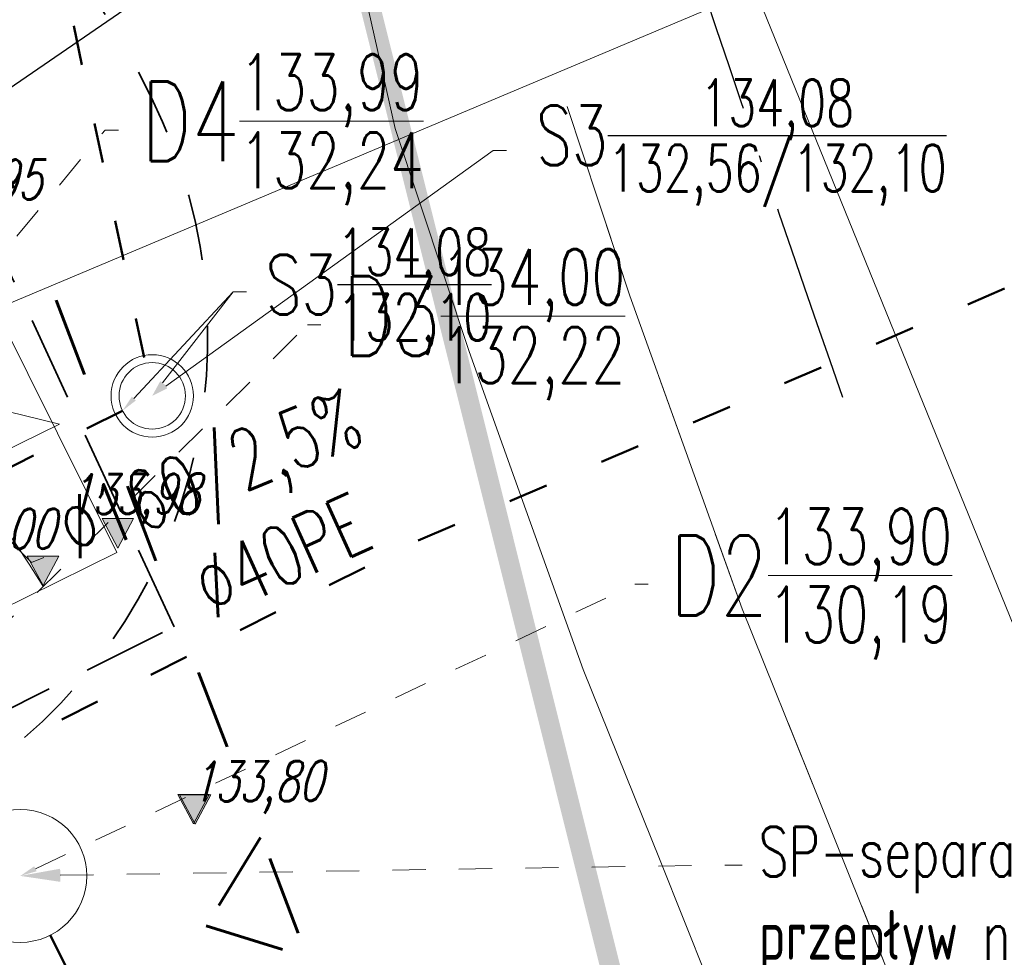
# Model space of a CAD drawing. Header units: metres. Extents: x 7472034 to 8440138, y 5890133 to 5961460.
# Tile 70 of 103: x 8439532 to 8439547, y 5890387 to 5890401. Entities that reach past the tile are written whole.
import ezdxf
from ezdxf import colors
from ezdxf.entities.mleader import LeaderData, LeaderLine
from ezdxf.math import Vec2, Vec3

# ---------------------------------------------------------------- set-up
doc = ezdxf.new("R2010")
doc.units = ezdxf.units.M
doc.header["$MEASUREMENT"] = 0
for name, pattern in [('$0$L218_500', [1, 0.5, -0.5]), ('0.5_0.5', [1, 0.5, -0.5]), ('ACAD_ISO03W100', [30, 12, -18]), ('ACAD_ISO10W100', [18, 12, -3, 0, -3]), ('BUW', [1.5, 1, -0.5]), ('CENTER', [2, 1.25, -0.25, 0.25, -0.25]), ('DASHED', [19.05, 12.7, -6.35]), ('DASHED2', [0.375, 0.25, -0.125])]:
    doc.linetypes.add(name, pattern=pattern)
doc.layers.get('0').update_dxf_attribs({"linetype": 'CONTINUOUS', "lineweight": 5})
doc.layers.add('# oś', color=3, linetype='CONTINUOUS')
doc.layers.add('2D - Ogólne', color=7, linetype='CONTINUOUS')
for name, color, linetype, lineweight in [('### Krawężnik', 6, 'CONTINUOUS', 5), ('### rzędne', 172, 'CONTINUOUS', 5), ('___DR.warstwice', 7, 'CONTINUOUS', 5), ('__GRANICA', 5, 'ACAD_ISO03W100', 80), ('_a_widok', 7, 'CONTINUOUS', 5), ('_IS.2P.KS.opis.1', 38, 'CONTINUOUS', 25), ('_IS.2P.KS.opis.2', 5, 'CONTINUOUS', 25), ('_IS.2P.KS.rura', 32, 'ACAD_ISO03W100', 50), ('_IS.2P.studnia', 212, 'CONTINUOUS', 15), ('_IS.BLOK.KD.doziemne', 7, 'CONTINUOUS', 5), ('_IS.BLOK.KS', 7, 'CONTINUOUS', 5), ('_IS.BLOK.WODA', 7, 'CONTINUOUS', 5), ('_IS.KD.B.rura', 124, 'ACAD_ISO03W100', 50), ('_IS.KD.B.studnia', 122, 'CONTINUOUS', 13), ('_IS.KD.opis.1', 138, 'CONTINUOUS', 18), ('_IS.KS.doziemna.opis', 38, 'CONTINUOUS', 30), ('_IS.KS.doziemna.rura', 34, 'ACAD_ISO03W100', 50), ('_IS.P.KS.studnia', 44, 'CONTINUOUS', 15), ('_IS.P.WOD.rura', 150, 'ACAD_ISO03W100', 50), ('_IS.P.WODA.opis.2', 152, 'CONTINUOUS', 18), ('_IS.TCH.V.opisik.1', 98, 'CONTINUOUS', 20), ('_STREFA.ODDZIALYWANIA', 32, 'DASHED2', 35), ('a_opisy', 7, 'CONTINUOUS', 18), ('E_BLOK', 170, 'CONTINUOUS', 20), ('E_Kable_ziemia2', 10, 'DASHED', 35), ('E_OPIS_170', 170, 'CONTINUOUS', 30), ('ZAG-OBRYS070', 7, 'CONTINUOUS', 70)]:
    doc.layers.add(name, color=color, linetype=linetype, lineweight=lineweight)
doc.layers.add('_IS.A.śmieci', color=21, linetype='CONTINUOUS', lineweight=30, plot=False)
doc.layers.add('_IS_NO', color=11, linetype='CONTINUOUS', lineweight=20, plot=False)
doc.styles.add('ROMANS', font='ROMANS.shx', dxfattribs={"width": 0.8})
doc.styles.add('RS', font='Romans.shx', dxfattribs={"width": 0.7})
doc.styles.add('style2', font='romans.shx', dxfattribs={"width": 0.7, "oblique": 15})
doc.dimstyles.new('1', dxfattribs={"dimscale": 0.04, "dimtxt": 5, "dimasz": 25, "dimexe": 1, "dimexo": 0, "dimgap": 1, "dimtad": 1, "dimdec": 1, "dimrnd": 0.5, "dimdsep": 46, "dimtxsty": 'ROMANS', "dimcen": 0, "dimclrt": 2, "dimadec": 0, "dimazin": 0, "dimtfac": 1, "dimtdec": 1, "dimtofl": 0, "dimtmove": 2, "dimatfit": 3, "dimfxl": 0, "dimtolj": 1, "dimarcsym": 0})

# ---------------------------------------------------------------- blocks, each defined once
blk = doc.blocks.new('23123')
at = {"layer": 'a_opisy', "linetype": '$0$L218_500'}
blk.add_hatch(color=250, dxfattribs=at).paths.add_polyline_path([(8443019.233, 5888878.045), (8443018.761, 5888878.045), (8443018.289, 5888878.045), (8443018.761, 5888877.161)])
at = {"layer": 'a_opisy', "color": 250, "linetype": 'CENTER'}
for points in [[(8443018.289, 5888878.045), (8443018.761, 5888878.045)], [(8443019.233, 5888878.045), (8443018.761, 5888877.161), (8443018.289, 5888878.045)], [(8443018.289, 5888878.045), (8443018.761, 5888877.161), (8443019.233, 5888878.045)], [(8443019.233, 5888878.045), (8443018.761, 5888878.045)]]:
    blk.add_lwpolyline(points, dxfattribs=at)
blk = doc.blocks.new('woda.przylacze')
at = {"layer": '_IS.P.WOD.rura', "color": 154, "ltscale": 0.05, "elevation": 0}
blk.add_lwpolyline([(7472027.85, 5961434.236), (7472029.149, 5961431.647), (7472038.534, 5961436.357), (7472049.67, 5961441.146)], dxfattribs=at)
at = {"layer": '_IS.P.WODA.opis.2', "color": 0, "linetype": 'Continuous', "style": 'RS', "width": 0.7}
blk.add_text('∅40PE', height=0.9, rotation=24.2909, dxfattribs=at).set_placement((7472035.436, 5961435.168, 0))
blk = doc.blocks.new('A$C5FF37710')
at = {"layer": '### rzędne', "color": 0, "lineweight": 13, "flags": 128}
blk.add_lwpolyline([(79.362, 24.913), (82.642, 26.519), (81.591, 26.776)], dxfattribs=at)
blk = doc.blocks.new('A$C57F34CC8')
at = {"layer": '__GRANICA', "color": 246, "lineweight": 60, "ltscale": 0.1}
for p, q in [((121.556, 16.976), (120.738, 15.647)), ((120.738, 15.647), (122.263, 15.176))]:
    blk.add_line(p, q, dxfattribs=at)
blk.add_lwpolyline([(104.547, 61.491), (124.753, 8.665), (116.278, 0), (87.502, 5.853), (75.537, 9.185), (65.12, 10.793), (52.658, 12.238), (35.114, 14.256), (31.171, 14.725), (0, 23.879)], dxfattribs=at)
blk = doc.blocks.new('A$C1D2679FE')
at = {"layer": '# oś', "color": 0, "linetype": 'ACAD_ISO10W100', "ltscale": 0.25, "flags": 128}
blk.add_lwpolyline([(264.903, 60.296, -0.005172), (261.897, 69.185), (260.844, 73.162), (260.057, 76.136), (259.116, 79.695), (257.96, 84.747), (256.252, 92.201)], format="xyb", dxfattribs=at)
at = {"layer": '### Krawężnik', "color": 0, "linetype": 'Continuous', "lineweight": 5}
for p, q in [((261.698, 61.826), (260.754, 64.678)), ((262.543, 59.471), (261.698, 61.826)), ((263.388, 57.116), (262.543, 59.471)), ((264.528, 54.286), (263.388, 57.116)), ((265.628, 51.536), (264.528, 54.286))]:
    blk.add_line(p, q, dxfattribs=at)
at = {"layer": '2D - Ogólne', "lineweight": 5}
for p, q in [((258.168, 64.347), (257.392, 67.779)), ((259.278, 60.992), (258.168, 64.347)), ((260.133, 58.606), (259.278, 60.992)), ((260.995, 56.205), (260.133, 58.606)), ((262.152, 53.332), (260.995, 56.205)), ((263.183, 50.756), (262.152, 53.332))]:
    blk.add_line(p, q, dxfattribs=at)
blk = doc.blocks.new('A$C2C426404')
at = {"layer": '_IS_NO', "ltscale": 0.1}
blk.add_open_spline([(87.95, 32.61), (88.541, 31.769), (91.2, 30.376), (93.354, 26.847)], degree=3, dxfattribs=at)
at = {"layer": '### rzędne', "color": 0, "linetype": '$0$L218_500', "lineweight": 25, "xscale": 0.5, "yscale": 0.5, "zscale": 0.5}
for p in [(-4221414.899, -2944411.165), (-4221416.024, -2944411.729), (-4221413.758, -2944415.315)]:
    blk.add_blockref('23123', p, dxfattribs=at)
at = {"layer": '### rzędne', "color": 0, "linetype": 'CENTER', "lineweight": 25, "char_height": 0.6, "attachment_point": 1, "rotation": 0.4319, "style": 'style2'}
for s, insert in [('133,95', (91.352, 33.248)), ('133,98', (93.732, 28.522)), ('134,00', (91.554, 27.992)), ('133,80', (95.578, 24.197))]:
    blk.add_mtext(s, dxfattribs=dict(at, insert=insert))
blk = doc.blocks.new('KS.P.I')
at = {"layer": '_IS.2P.KS.rura', "ltscale": 0.05}
blk.add_line((7472029.612, 5961461.71), (7472034.427, 5961439.025), dxfattribs=at)
at = {"layer": '_IS.2P.studnia', "ltscale": 0.1}
for radius in [0.62, 0.5]:
    blk.add_circle((7472034.531, 5961438.535), radius, dxfattribs=at)
at = {"layer": '_IS.KS.doziemna.rura', "ltscale": 0.05}
blk.add_line((7472034.084, 5961438.311, 0), (7472029.169, 5961435.844, 0), dxfattribs=at)
at = {"layer": '_IS.P.KS.studnia', "ltscale": 0.1}
for radius in [0.62, 0.5]:
    blk.add_circle((7472034.531, 5961438.535, 0), radius, dxfattribs=at)
at = {"layer": '_IS.2P.KS.opis.1'}
ml = blk.add_multileader_mtext('Standard', dxfattribs=at)
ml.set_content('\\A1;{\\H1.2x;S3\\H0.78x;\\S134,08/132,10;}', color=256, style='RS')
ml.set_leader_properties()
ml.build(insert=Vec2(0, 0))
ml.multileader.update_dxf_attribs({"text_left_attachment_type": 2, "text_right_attachment_type": 2, "dogleg_length": 0.2, "arrow_head_size": 0.25})
ctx = ml.context
ctx.base_point, ctx.char_height, ctx.arrow_head_size, ctx.landing_gap_size, ctx.plane_origin = Vec3(7472035.948, 5961440.099), 0.75, 0.25, 0.25, Vec3(7472010.297, 5961444.834)
ctx.left_attachment, ctx.right_attachment, ctx.text_align_type = 2, 2, 1
notes = []
notes.append((ctx, [(0, (1, 1, 0), (7472035.748, 5961440.099), (1, 0), 0.2, [(3, [(7472034.084, 5961438.311)], 0, [])])]))
ctx.mtext.insert, ctx.mtext.width, ctx.mtext.alignment, ctx.mtext.flow_direction = Vec3(7472037.935, 5961441.052), 8.84446, 2, 5
at = {"layer": '_IS.2P.KS.opis.2'}
ml = blk.add_multileader_mtext('Standard', dxfattribs=at)
ml.set_content('\\A1;{\\H1.2x;S3\\H0.78x;\\S134,08/132,10;}', color=256, style='RS')
ml.set_leader_properties()
ml.build(insert=Vec2(0, 0))
ml.multileader.update_dxf_attribs({"text_left_attachment_type": 2, "text_right_attachment_type": 2, "dogleg_length": 0.2, "arrow_head_size": 0.25})
ctx = ml.context
ctx.base_point, ctx.char_height, ctx.arrow_head_size, ctx.landing_gap_size, ctx.plane_origin = Vec3(7472035.948, 5961440.099), 0.75, 0.25, 0.25, Vec3(7472010.297, 5961444.834)
ctx.left_attachment, ctx.right_attachment, ctx.text_align_type = 2, 2, 1
notes.append((ctx, [(0, (1, 1, 0), (7472035.748, 5961440.099), (1, 0), 0.2, [(3, [(7472034.531, 5961438.535)], 0, [])])]))
ctx.mtext.insert, ctx.mtext.width, ctx.mtext.alignment, ctx.mtext.flow_direction = Vec3(7472037.935, 5961441.052), 8.84446, 2, 5
at = {"layer": '_IS.KS.doziemna.opis', "lineweight": 18}
ml = blk.add_multileader_mtext('Standard', dxfattribs=at)
ml.set_content('\\A1;{\\H1.2x;S3\\H0.78x;\\S134,08/132,56\\/132,10;}', color=256, style='RS')
ml.set_leader_properties()
ml.build(insert=Vec2(0, 0))
ml.multileader.update_dxf_attribs({"text_left_attachment_type": 2, "text_right_attachment_type": 2, "dogleg_length": 0.2, "arrow_head_size": 0.25})
ctx = ml.context
ctx.base_point, ctx.char_height, ctx.arrow_head_size, ctx.landing_gap_size, ctx.plane_origin = Vec3(7472039.863, 5961442.227), 0.75, 0.25, 0.25, Vec3(7472026.06, 5961444.981)
ctx.left_attachment, ctx.right_attachment, ctx.text_align_type = 2, 2, 1
notes.append((ctx, [(0, (1, 1, 0), (7472039.663, 5961442.227), (1, 0), 0.2, [(3, [(7472034.531, 5961438.535)], 0, [])])]))
ctx.mtext.insert, ctx.mtext.width, ctx.mtext.alignment, ctx.mtext.flow_direction = Vec3(7472043.394, 5961443.297), 8.84446, 2, 5
ml = blk.add_multileader_mtext('Standard', dxfattribs=at)
ml.set_content('\\A1;{\\H1.2x;%%C160/2,5%}', color=256, style='RS')
ml.set_leader_properties()
ml.build(insert=Vec2(0, 0))
ml.multileader.update_dxf_attribs({"text_left_attachment_type": 2, "text_right_attachment_type": 2, "dogleg_length": 0.2, "arrow_head_size": 0.25})
ctx = ml.context
ctx.base_point, ctx.char_height, ctx.arrow_head_size, ctx.landing_gap_size, ctx.plane_origin, ctx.plane_x_axis, ctx.plane_y_axis = Vec3(7472032.902, 5961436.101, 0), 0.75, 0.25, 0.25, Vec3(7472014.767, 5961438.258, 0), Vec3(0.927184, 0.374607), Vec3(-0.374607, 0.927184)
ctx.left_attachment, ctx.right_attachment, ctx.text_align_type = 2, 2, 1
notes.append((ctx, [(0, (1, 1, 0), (7472032.716, 5961436.026, 0), (0.927184, 0.374607), 0.2, [(3, [(7472031.619, 5961437.127, 0)], 0, [])])]))
ctx.mtext.insert, ctx.mtext.text_direction, ctx.mtext.rotation, ctx.mtext.width, ctx.mtext.alignment, ctx.mtext.flow_direction = Vec3(7472035.227, 5961437.78, 0), Vec3(0.927184, 0.374607), 0.383972, 8.84446, 2, 5
for ctx, leaders in notes:
    for number, flags, end, landing, length, lines in leaders:
        leader = LeaderData()
        leader.index, (leader.has_last_leader_line, leader.has_dogleg_vector, leader.attachment_direction) = number, flags
        leader.last_leader_point, leader.dogleg_vector, leader.dogleg_length = Vec3(end), Vec3(landing), length
        for number, points, colour, breaks in lines:
            line = LeaderLine()
            line.index, line.vertices, line.color, line.breaks = number, Vec3.list(points), colors.encode_raw_color(colour), breaks
            leader.lines.append(line)
        ctx.leaders.append(leader)
blk = doc.blocks.new('Elektryk_v3')
at = {"layer": 'E_Kable_ziemia2', "color": 1, "ltscale": 0.1}
blk.add_lwpolyline([(-47.995, -75.123), (-39.478, -71.02), (-28.36, -73.623), (-29.271, -80.119), (-27.976, -82.445), (-13.99, -86.052), (-7.757, -86.534), (-3.364, -85.11), (2.01, -82.485), (2.01, -82.485), (6.783, -79.955), (12.443, -77.003), (12.65, -76.414), (9.372, -69.287), (17.624, -65.104), (18.058, -65.393), (24.483, -62.191), (21.935, -56.698), (21.703, -56.588), (17.902, -58.124)], dxfattribs=at)
at = {"layer": 'E_OPIS_170', "color": 0, "lineweight": 20, "annotation_type": 0, "has_hookline": 1, "hookline_direction": 0, "text_width": 14.4}
blk.add_leader([(17.907, -59.052), (62.816, -40.125), (63.216, -40.125)], dimstyle='1', override={"dimasz": 10}, dxfattribs=at)
blk = doc.blocks.new('JPII.KD_aktualizacja rzędnych_20.12.2024')
at = {"layer": '_IS.KD.B.rura', "ltscale": 0.05}
blk.add_line((8438672.578, 5890683.278, 0), (8438673.251, 5890681.937, 0), dxfattribs=at)
at = {"layer": '_IS.KD.B.studnia', "ltscale": 0.1}
blk.add_circle((8438672.129, 5890684.172, 0), 1, dxfattribs=at)
at = {"layer": '_IS.KD.opis.1'}
ml = blk.add_multileader_mtext('Standard', dxfattribs=at)
ml.set_content('\\A1;{\\C132;D4\\H0.7x;\\C256;\\S133,99/132,24;}', color=256, style='RS')
ml.set_leader_properties()
ml.build(insert=Vec2(0, 0))
ml.multileader.update_dxf_attribs({"text_left_attachment_type": 2, "text_right_attachment_type": 2, "dogleg_length": 0.2, "arrow_head_size": 0.25})
ctx = ml.context
ctx.base_point, ctx.char_height, ctx.arrow_head_size, ctx.landing_gap_size, ctx.plane_origin = Vec3(8438673.605, 5890695.397, 0), 1.2, 0.25, 0.3, Vec3(8438627.632, 5890675.555, 0)
ctx.left_attachment, ctx.right_attachment, ctx.text_align_type = 2, 2, 1
notes = []
notes.append((ctx, [(0, (1, 1, 0), (8438673.405, 5890695.397, 0), (1, 0), 0.2, [(3, [(8438669.999, 5890691.301, 0)], 0, [])])]))
ctx.mtext.insert, ctx.mtext.width, ctx.mtext.alignment, ctx.mtext.flow_direction = Vec3(8438676.073, 5890696.537, 0), 9.34447, 2, 5
ml = blk.add_multileader_mtext('Standard', dxfattribs=at)
ml.set_content('\\A1;{\\C132;D3\\H0.7x;\\C256;\\S134,00/132,22;}', color=256, style='RS')
ml.set_leader_properties()
ml.build(insert=Vec2(0, 0))
ml.multileader.update_dxf_attribs({"text_left_attachment_type": 2, "text_right_attachment_type": 2, "dogleg_length": 0.2, "arrow_head_size": 0.25})
ctx = ml.context
ctx.base_point, ctx.char_height, ctx.arrow_head_size, ctx.landing_gap_size, ctx.plane_origin = Vec3(8438676.649, 5890692.465), 1.2, 0.25, 0.3, Vec3(8438628.417, 5890671.106)
ctx.left_attachment, ctx.right_attachment, ctx.text_align_type = 2, 2, 1
notes.append((ctx, [(0, (1, 1, 0), (8438676.449, 5890692.465), (1, 0), 0.2, [(3, [(8438670.784, 5890686.853)], 0, [])])]))
ctx.mtext.insert, ctx.mtext.width, ctx.mtext.alignment, ctx.mtext.flow_direction = Vec3(8438679.103, 5890693.605), 9.34447, 2, 5
ml = blk.add_multileader_mtext('Standard', dxfattribs=at)
ml.set_content('\\A1;{\\C132;D2\\H0.7x;\\C256;\\S133,90/130,19;}', color=256, style='RS')
ml.set_leader_properties()
ml.build(insert=Vec2(0, 0))
ml.multileader.update_dxf_attribs({"text_left_attachment_type": 2, "text_right_attachment_type": 2, "dogleg_length": 0.2, "arrow_head_size": 0.25})
ctx = ml.context
ctx.base_point, ctx.char_height, ctx.arrow_head_size, ctx.landing_gap_size, ctx.plane_origin = Vec3(8438681.573, 5890688.561), 1.2, 0.25, 0.3, Vec3(8438626.013, 5890671.26)
ctx.left_attachment, ctx.right_attachment, ctx.text_align_type = 2, 2, 1
notes.append((ctx, [(0, (1, 1, 0), (8438681.373, 5890688.561), (1, 0), 0.2, [(3, [(8438672.129, 5890684.172)], 0, [])])]))
ctx.mtext.insert, ctx.mtext.width, ctx.mtext.defined_height, ctx.mtext.alignment, ctx.mtext.flow_direction = Vec3(8438684.027, 5890689.701), 19.97645, 2.781, 2, 5
at = {"layer": '_IS.TCH.V.opisik.1', "lineweight": 18}
ml = blk.add_multileader_mtext('Standard', dxfattribs=at)
ml.set_content('\\pxsm1,qj;{\\H0.83333x;SP-separator koalescencyjnu z osadnikiem przepływ nominalny 40dm3/s\\Ppojemnośc osadnika 4,0m3}', color=256, style='RS')
ml.set_leader_properties()
ml.build(insert=Vec2(0, 0))
ml.multileader.update_dxf_attribs({"has_text_frame": 1, "text_right_attachment_type": 6, "dogleg_length": 0.2, "arrow_head_size": 0.6})
ctx = ml.context
ctx.base_point, ctx.char_height, ctx.arrow_head_size, ctx.landing_gap_size, ctx.plane_origin, ctx.plane_x_axis, ctx.plane_y_axis = Vec3(8438682.987, 5890684.336), 0.9, 0.6, 0.25, Vec3(8438759.94, 5890673.915), Vec3(1, 0.000034), Vec3(-0.000034, 1)
ctx.right_attachment = 6
notes.append((ctx, [(0, (1, 1, 0), (8438682.787, 5890684.336), (1, 0.000034), 0.2, [(0, [(8438672.129, 5890684.172)], 0, [])])]))
ctx.mtext.insert, ctx.mtext.text_direction, ctx.mtext.rotation, ctx.mtext.width, ctx.mtext.line_spacing_factor, ctx.mtext.flow_direction = Vec3(8438683.237, 5890684.911), Vec3(1, 0.000034), 0.000034, 17.77968, 0.666667, 5
for ctx, leaders in notes:
    for number, flags, end, landing, length, lines in leaders:
        leader = LeaderData()
        leader.index, (leader.has_last_leader_line, leader.has_dogleg_vector, leader.attachment_direction) = number, flags
        leader.last_leader_point, leader.dogleg_vector, leader.dogleg_length = Vec3(end), Vec3(landing), length
        for number, points, colour, breaks in lines:
            line = LeaderLine()
            line.index, line.vertices, line.color, line.breaks = number, Vec3.list(points), colors.encode_raw_color(colour), breaks
            leader.lines.append(line)
        ctx.leaders.append(leader)

msp = doc.modelspace()

# ---------------------------------------------------------------- linework, layer by layer
at = {"layer": '### Krawężnik', "color": 251, "linetype": 'ACAD_ISO03W100', "ltscale": 0.1}
msp.add_lwpolyline([(8439506.521, 5890364.133), (8439512.941, 5890363.868), (8439519.361, 5890363.603), (8439524.551, 5890363.343), (8439525.361, 5890363.273), (8439527.651, 5890363.253), (8439530.631, 5890363.603), (8439534.561, 5890364.403), (8439537.371, 5890365.623), (8439539.851, 5890367.343), (8439541.931, 5890369.563), (8439543.611, 5890372.093), (8439544.831, 5890374.863), (8439545.631, 5890377.803), (8439545.861, 5890380.873), (8439545.561, 5890383.863), (8439544.851, 5890386.803), (8439543.751, 5890389.553), (8439542.611, 5890392.383), (8439541.766, 5890394.738), (8439540.921, 5890397.093), (8439539.978, 5890399.945)], dxfattribs=at)
at = {"color": 231, "ltscale": 0.3}
msp.add_line((8439553.484, 5890375.406), (8439531.204, 5890430.264), dxfattribs=at)
at = {"layer": '_a_widok'}
for p, q in [((8439527.525, 5890404.627), (8439533.203, 5890393.232, 0)), ((8439533.203, 5890393.232, 0), (8439530.095, 5890391.696))]:
    msp.add_line(p, q, dxfattribs=at)
at = {"layer": '_STREFA.ODDZIALYWANIA', "linetype": '0.5_0.5', "ltscale": 2, "elevation": 0, "flags": 128}
msp.add_lwpolyline([(8439530.157, 5890389.336), (8439530.157, 5890389.336, 0.414214), (8439533.721, 5890400.073), (8439533.497, 5890400.52, 0.414214), (8439522.76, 5890404.085), (8439522.76, 5890404.085)], format="xyb", dxfattribs=at)
at = {"layer": 'ZAG-OBRYS070', "color": 196, "linetype": 'BUW', "ltscale": 3, "const_width": 0.3, "flags": 128}
msp.add_lwpolyline([(8439542.761, 5890378.443), (8439518.201, 5890365.873), (8439498.319, 5890366.929), (8439486.184, 5890370.071), (8439475.08, 5890372.57), (8439442.184, 5890382.266), (8439442.184, 5890382.266), (8439442.184, 5890382.266), (8439482.631, 5890402.023), (8439495.032, 5890408.082), (8439507.432, 5890414.142), (8439507.432, 5890414.142), (8439525.871, 5890423.153), (8439532.321, 5890420.233), (8439542.761, 5890378.443)], close=True, dxfattribs=at)

# ---------------------------------------------------------------- block references
at = {"layer": '### Krawężnik', "color": 1, "linetype": 'Continuous', "ltscale": 0.2}
msp.add_blockref('A$C1D2679FE', (8439279.223, 5890335.267), dxfattribs=at)
at = {"layer": '### rzędne', "linetype": '$0$L218_500', "xscale": 0.5, "yscale": 0.5, "zscale": 0.5}
msp.add_blockref('23123', (4218024.999, 2945950.565), dxfattribs=at)
at = {"layer": '___DR.warstwice', "color": 0, "linetype": 'Continuous', "ltscale": 0.2}
msp.add_blockref('A$C2C426404', (8439438.734, 5890365.884), dxfattribs=at)
at = {"layer": '___DR.warstwice', "ltscale": 0.1}
msp.add_blockref('A$C5FF37710', (8439449.698, 5890368.642), dxfattribs=at)
at = {"layer": '__GRANICA', "color": 1, "linetype": 'Continuous', "ltscale": 0.2}
msp.add_blockref('A$C57F34CC8', (8439413.808, 5890371.967), dxfattribs=at)
at = {"layer": '_IS.BLOK.KD.doziemne', "linetype": '$0$L218_500'}
msp.add_blockref('JPII.KD_aktualizacja rzędnych_20.12.2024', (859.621, -295.807), dxfattribs=at)
at = {"layer": '_IS.BLOK.KS'}
msp.add_blockref('KS.P.I', (967499.203, -71042.946), dxfattribs=at)
at = {"layer": '_IS.BLOK.WODA'}
msp.add_blockref('woda.przylacze', (967499.203, -71042.946), dxfattribs=at)
at = {"layer": 'E_BLOK'}
msp.add_blockref('Elektryk_v3', (8439509.58, 5890454.306), dxfattribs=at)

# ---------------------------------------------------------------- leaders
at = {"layer": '_IS.A.śmieci', "color": 0, "linetype": 'ByBlock'}
ml = msp.add_multileader_mtext('Standard', dxfattribs=at)
ml.set_content('CZERPNIA ŚCIENNA - 2m od terenu', style='RS')
ml.set_leader_properties()
ml.build(insert=Vec2(0, 0))
ml.multileader.update_dxf_attribs({"text_left_attachment_type": 2, "text_right_attachment_type": 2, "dogleg_length": 0.5, "arrow_head_size": 0.25})
ctx = ml.context
ctx.base_point, ctx.char_height, ctx.arrow_head_size, ctx.landing_gap_size, ctx.plane_origin = Vec3(8439557.538, 5890417.652, 0), 0.75, 0.25, 0.25, Vec3(8439519.574, 5890401.637, 0)
ctx.left_attachment, ctx.right_attachment = 2, 2
notes = []
notes.append((ctx, [(0, (1, 1, 0), (8439557.038, 5890417.652, 0), (1, 0), 0.5, [(3, [(8439526.458, 5890396.71, 0)], 0, [])])]))
ctx.mtext.insert, ctx.mtext.width, ctx.mtext.flow_direction = Vec3(8439557.788, 5890418.134, 0), 16.29559, 5
for ctx, leaders in notes:
    for number, flags, end, landing, length, lines in leaders:
        leader = LeaderData()
        leader.index, (leader.has_last_leader_line, leader.has_dogleg_vector, leader.attachment_direction) = number, flags
        leader.last_leader_point, leader.dogleg_vector, leader.dogleg_length = Vec3(end), Vec3(landing), length
        for number, points, colour, breaks in lines:
            line = LeaderLine()
            line.index, line.vertices, line.color, line.breaks = number, Vec3.list(points), colors.encode_raw_color(colour), breaks
            leader.lines.append(line)
        ctx.leaders.append(leader)

doc.saveas('drawing.dxf')
